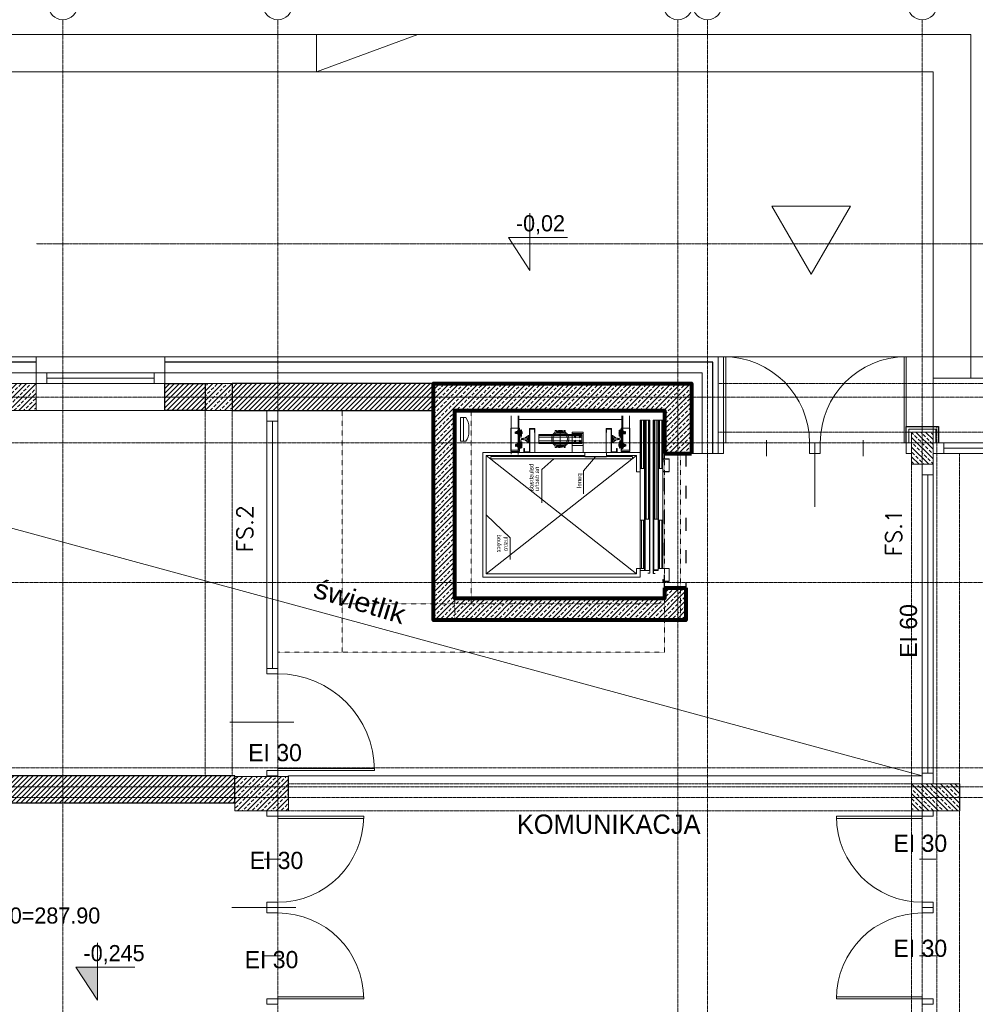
# Model space of a CAD drawing. Header units: millimetres. Extents: x 49908 to 79848, y -11883 to -3092.
# Tile 24 of 222: x 60450 to 61340, y -4819 to -3903. Entities that reach past the tile are written whole.
import ezdxf
from ezdxf.enums import TextEntityAlignment as Align

# ---------------------------------------------------------------- set-up
doc = ezdxf.new("R2010")
doc.units = ezdxf.units.MM
for name, pattern in [('0.5_0.5', [10, 5, -5]), ('ACAD_ISO03W100', [30, 12, -18]), ('AUSGEZOGEN', [0]), ('DASHDOT', [1, 0.5, -0.25, 0, -0.25]), ('DASHED', [19.05, 12.7, -6.35]), ('GEN3', [6.25, 5, -1.25]), ('STRICHPUNKT', [25.4, 12.7, -6.35, 0, -6.35]), ('VERDECKT', [0.375, 0.25, -0.125])]:
    doc.linetypes.add(name, pattern=pattern)
doc.layers.get('0').update_dxf_attribs({"color": 9, "lineweight": 9})
for name, color, linetype, lineweight in [('01 a KONSTRUKCJA żelbet', 9, 'Continuous', 80), ('01 b KONSTRUKCJA belki', 9, 'ACAD_ISO03W100', 30), ('20 KRESKOWANIE ścian', 9, 'Continuous', 5), ('30 WIDOK 1 005', 9, 'Continuous', 5), ('A - STOLARKA - ZESTAWIENIE', 9, 'Continuous', 9), ('A opis', 9, 'Continuous', 13), ('A stolarka', 9, 'Continuous', 9), ('A wyp ruchome', 9, 'Continuous', 9), ('A_CIENKA', 9, 'Continuous', 9), ('A_HATCH', 9, 'Continuous', 9), ('A_IZOLACJA', 9, 'ZIGZAG', 9), ('A_KONSTRUKCJA', 9, 'Continuous', 25), ('A_MUROWANE', 9, 'Continuous', 25), ('A_OSIE', 9, 'DASHDOT', 9), ('A_PRZERYW', 9, 'DASHED', 9), ('A_WIDOK', 9, 'Continuous', 9), ('\x9dciany', 9, 'Continuous', 9)]:
    doc.layers.add(name, color=color, linetype=linetype, lineweight=lineweight)
for name, color, linetype in [('3', 9, 'GEN3'), ('4', 9, 'Continuous'), ('Kontur', 9, 'Continuous'), ('Mittel', 9, 'STRICHPUNKT'), ('Verdeckt', 9, 'VERDECKT')]:
    doc.layers.add(name, color=color, linetype=linetype)
doc.layers.add('A_WYMIAR', color=9, linetype='Continuous', lineweight=5, transparency=0.2)
doc.styles.add('Arial CE', font='arial.ttf')
doc.styles.add('ROMANS', font='romanpl.shx', dxfattribs={"bigfont": 'romanbigpl.shx'})
doc.linetypes.add('ZIGZAG', pattern='A,0.00254,-5.08,[131,ltypeshp.shx,S=5.08,R=0,X=-5.08,Y=0],-10.16,[131,ltypeshp.shx,S=5.08,R=180,X=5.08,Y=0],-5.08', length=20.32254)
pattern_1 = [(45, (8000, 0), (-2.24506403, 2.24506403), [])]

# ---------------------------------------------------------------- blocks, each defined once
blk = doc.blocks.new('KLEMMP~4')
for p, q in [((-100.5, 0), (-99.1, 16.1)), ((-96.5, 0), (-100.5, 0)), ((-45.1, 17), (-98.1, 17)), ((-64.4, 1.5), (-95, 1.5)), ((-88.5, 20), (-88.5, 17)), ((-88.5, 20), (-64.5, 20)), ((-84.5, 0), (-84.5, 1.5)), ((-76.5, 18.9), (-76.5, 17)), ((-68.5, 0), (-68.5, 1.5)), ((-64.5, 20), (-64.5, 17)), ((-63.4, 2.4), (-63.1, 6.2)), ((-44.5, 8.9), (-62.2, 7.1)), ((-43.6, 10), (-44.1, 16.1))]:
    blk.add_line(p, q)
for centre, radius, start, end in [((-98.1, 16), 1, 90, 175), ((-95, 0), 1.5, 90, 180), ((-82.5, 2.4), 17.6, 70.04567, 109.95433), ((-70.5, 2.4), 17.6, 70.04567, 109.95433), ((-64.4, 2.5), 1, 270, 355), ((-62.1, 6.1), 1, 95.85041, 175), ((-45.1, 16), 1, 5, 90), ((-44.6, 9.9), 1, 275.85041, 5)]:
    blk.add_arc(centre, radius, start, end)
at = {"layer": '3'}
for p, q in [((-88.5, 10), (-89.5, 17)), ((-88.5, 17), (-88.5, 10)), ((-88.5, 11), (-64.5, 11)), ((-64.5, 10), (-88.5, 10)), ((-85.3, 1.5), (-86.5, 10)), ((-84.5, 1.5), (-84.5, 10)), ((-76.5, 17), (-76.5, 11)), ((-68.5, 1.5), (-68.5, 10)), ((-67.8, 1.5), (-66.5, 10)), ((-64.5, 10), (-63.5, 17)), ((-64.5, 17), (-64.5, 10))]:
    blk.add_line(p, q, dxfattribs=at)
at = {"layer": '4'}
for p, q in [((-83.5, 0), (-83.5, 10)), ((-69.5, 0), (-69.5, 10))]:
    blk.add_line(p, q, dxfattribs=at)
blk = doc.blocks.new('Guida_125x82x16')
for p, q in [((8, 8), (7, 7)), ((7, 7), (7, -7)), ((43.5, 8), (8, 8)), ((43.5, 8), (43.5, 8)), ((61, 5), (46.5, 5)), ((73, 39), (70, 14)), ((82, 45), (79, 45)), ((82, -45), (82, 45)), ((7, -7), (8, -8)), ((8, -8), (43.5, -8)), ((43.5, -8), (43.5, -8)), ((46.5, -5), (61, -5)), ((70, -14), (73, -39.4)), ((82, -45), (79, -45))]:
    blk.add_line(p, q)
for centre, radius, start, end in [((46.5, 8), 3, 180, 270), ((61, 14), 9, 270, 0), ((79, 39), 6, 90, 180), ((46.5, -8), 3, 90, 180), ((61, -14), 9, 0, 90), ((79, -39), 6, 184.03771, 270)]:
    blk.add_arc(centre, radius, start, end)
at = {"layer": 'Mittel'}
for p, q in [((60.4, 58.5), (115.6, 58.5)), ((66.3, 58.5), (102, 58.5)), ((66.3, 58.5), (102, 58.5)), ((60.4, -58.5), (115.6, -58.5)), ((66.3, -58.5), (102, -58.5))]:
    blk.add_line(p, q, dxfattribs=at)
at = {"layer": 'Verdeckt'}
for p, q in [((85, 43.5), (85, 73.5)), ((85, 73.5), (87, 73.5)), ((85, 43.5), (87, 43.5)), ((87, 43.5), (87, 73.5)), ((88, 72.5), (87, 73.5)), ((87, 43.5), (88, 44.5)), ((88, 44.5), (87, 43.5)), ((88, 44.5), (88, 72.5)), ((89.1, 72.4), (88, 70.5)), ((89.1, 44.6), (88, 46.5)), ((89.1, 72.4), (101.7, 72.4)), ((89.1, 65.4), (101.7, 65.4)), ((89.1, 51.6), (101.7, 51.6)), ((89.1, 44.6), (101.7, 44.6)), ((101.7, 72.4), (102.8, 70.5)), ((101.7, 44.6), (102.8, 46.5)), ((102.8, 46.5), (102.8, 70.5)), ((102.8, 66.5), (117, 66.5)), ((102.8, 64.5), (119, 64.5)), ((102.8, 52.5), (119, 52.5)), ((102.8, 50.5), (117, 50.5)), ((117, 50.5), (117, 66.5)), ((119, 64.5), (117, 66.5)), ((117, 50.5), (119, 52.5)), ((119, 52.5), (119, 64.5)), ((85, -43.5), (85, -73.5)), ((85, -43.5), (87, -43.5)), ((85, -73.5), (87, -73.5)), ((87, -43.5), (87, -73.5)), ((87, -43.5), (88, -44.5)), ((88, -44.5), (87, -43.5)), ((88, -72.5), (87, -73.5)), ((88, -44.5), (88, -72.5)), ((89.1, -44.6), (88, -46.5)), ((89.1, -72.4), (88, -70.5)), ((89.1, -44.6), (101.7, -44.6)), ((89.1, -51.6), (101.7, -51.6)), ((89.1, -65.4), (101.7, -65.4)), ((89.1, -72.4), (101.7, -72.4)), ((101.7, -72.4), (102.8, -70.5)), ((102.8, -46.5), (102.8, -70.5)), ((102.8, -50.5), (117, -50.5)), ((102.8, -52.5), (119, -52.5)), ((102.8, -64.5), (119, -64.5)), ((102.8, -66.5), (117, -66.5)), ((117, -50.5), (117, -66.5)), ((117, -50.5), (119, -52.5)), ((119, -64.5), (117, -66.5)), ((119, -52.5), (119, -64.5))]:
    blk.add_line(p, q, dxfattribs=at)
for centre, radius, start, end in [((94.1, 68.9), 6.13, 154.43847, 214.43847), ((110.9, 58.5), 22.9, 162.38303, 197.61697), ((94.1, 48.1), 6.13, 145.56153, 205.56153), ((96.7, 68.9), 6.13, 325.56153, 25.56153), ((79.9, 58.5), 22.9, 342.38303, 17.61697), ((96.7, 48.1), 6.13, 334.43847, 34.43847), ((94.1, -48.1), 6.13, 154.43847, 214.43847), ((110.9, -58.5), 22.9, 162.38303, 197.61697), ((94.1, -68.9), 6.13, 145.56153, 205.56153), ((96.7, -48.1), 6.13, 325.56153, 25.56153), ((79.9, -58.5), 22.9, 342.38303, 17.61697), ((96.7, -68.9), 6.13, 334.43847, 34.43847)]:
    blk.add_arc(centre, radius, start, end, dxfattribs=at)
at = {"layer": 'Kontur', "xscale": -1, "rotation": 90}
blk.add_blockref('KLEMMP~4', (81, -18), dxfattribs=at)
at = {"layer": 'Kontur', "rotation": 90}
blk.add_blockref('KLEMMP~4', (81, 18), dxfattribs=at)

msp = doc.modelspace()

# ---------------------------------------------------------------- hatches: boundary and pattern name
at = {"lineweight": 5, "ltscale": 0.25}
h = msp.add_hatch(dxfattribs=at)
h.set_pattern_fill('ANSI33', color=256, style=0)
h.set_pattern_definition([(45, (60440.4694, -4266.6265), (-4.4901, 4.4901), []), (45, (60444.9595, -4266.6265), (-4.4901, 4.4901), [3.175, -1.5875])])
h.paths.add_polyline_path([(60440.47, -4241.63), (60440.47, -4266.63), (60465.47, -4266.63), (60465.47, -4241.63)])
h = msp.add_hatch(dxfattribs=at)
h.set_pattern_fill('ANSI33', color=256, style=0)
h.set_pattern_definition([(45, (60622.9694, -4266.6265), (-4.4901, 4.4901), []), (45, (60627.4595, -4266.6265), (-4.4901, 4.4901), [3.175, -1.5875])])
h.paths.add_polyline_path([(60622.97, -4241.63), (60622.97, -4266.63), (60647.97, -4266.63), (60647.97, -4241.63)])
h = msp.add_hatch(dxfattribs=at)
h.set_pattern_fill('ANSI33', color=256, angle=270, style=0)
h.set_pattern_definition([(315, (61275.4694, -4286.6265), (4.4901, 4.4901), []), (315, (61275.4694, -4291.1166), (4.4901, 4.4901), [3.175, -1.5875])])
h.paths.add_polyline_path([(61300.47, -4286.63), (61280.47, -4286.63), (61280.47, -4316.63), (61300.47, -4316.63)])
h = msp.add_hatch(dxfattribs=at)
h.set_pattern_fill('ANSI33', color=256, angle=90, style=0)
h.set_pattern_definition([(45, (8000, -25), (-4.49012806, 4.49012806), []), (45, (8004.49, -25), (-4.49012806, 4.49012806), [3.175, -1.5875])])
h.paths.add_polyline_path([(60700.47, -4639.13), (60650.47, -4639.13), (60650.47, -4607.13), (60700.47, -4607.13)])
h = msp.add_hatch(dxfattribs=at)
h.set_pattern_fill('ANSI33', color=256, angle=90, style=0)
h.set_pattern_definition([(135, (61305.4694, -4639.1265), (-4.4901, -4.4901), []), (135, (61305.4694, -4634.6363), (-4.4901, -4.4901), [3.175, -1.5875])])
h.paths.add_polyline_path([(61280.47, -4639.13), (61325.47, -4639.13), (61325.47, -4614.13), (61280.47, -4614.13)])
at = {"layer": '20 KRESKOWANIE ścian'}
h = msp.add_hatch(dxfattribs=at)
h.set_pattern_fill('ANSI33', color=256, angle=180)
h.set_pattern_definition([(45, (-327146.7764, 223753.029), (-4.49012806, 4.49012806), []), (45, (-327142.286, 223753.029), (-4.49012806, 4.49012806), [3.175, -1.5875])])
h.paths.add_polyline_path([(60835.47, -4241.63), (61075.47, -4241.63), (61075.47, -4306.63), (61050.47, -4306.63), (61050.47, -4266.63), (60855.47, -4266.63), (60855.47, -4441.63), (61050.47, -4441.63), (61050.47, -4431.63), (61070.47, -4431.63), (61070.47, -4461.63), (60835.47, -4461.63)])
at = {"layer": 'A_CIENKA', "transparency": 33554687}
h = msp.add_hatch(color=256, dxfattribs=at)
h.dxf.hatch_style = 1
h.paths.add_polyline_path([(60522.66, -4784.61), (60502.66, -4784.61), (60522.66, -4815.39)])
at = {"layer": 'A_HATCH', "transparency": 33554687}
h = msp.add_hatch(dxfattribs=at)
h.set_pattern_fill('ANSI31', color=256, angle=360)
h.set_pattern_definition(pattern_1)
h.paths.add_polyline_path([(59730.47, -4266.63), (59865.47, -4266.63), (59865.47, -4241.63), (59705.47, -4241.63), (59705.47, -4486.63), (59730.47, -4486.63)])
h.paths.add_polyline_path([(60440.47, -4241.63), (59985.47, -4241.63), (59985.47, -4266.63), (60440.47, -4266.63)])
h.paths.add_polyline_path([(60835.47, -4266.63), (60835.47, -4241.63), (60647.97, -4241.63), (60647.97, -4266.63)])
h = msp.add_hatch(dxfattribs=at)
h.set_pattern_fill('ANSI31', color=256, angle=360)
h.set_pattern_definition(pattern_1)
h.paths.add_polyline_path([(60622.97, -4241.59), (60585.47, -4241.63), (60585.47, -4266.69), (60622.97, -4266.66)])
h = msp.add_hatch(dxfattribs=at)
h.set_pattern_fill('ANSI31', color=256, angle=360)
h.set_pattern_definition([(45, (8000, -2e-11), (-2.24506403, 2.24506403), [])])
h.paths.add_polyline_path([(60040.47, -4266.63), (60015.47, -4266.63), (60015.47, -4506.63), (60040.47, -4506.63)])
h.paths.add_polyline_path([(60015.47, -4631.63), (60015.47, -4606.63), (59775.47, -4606.63), (59775.47, -4631.63)])
h.paths.add_polyline_path([(60322.97, -4631.63), (60322.97, -4606.63), (60040.47, -4606.63), (60040.47, -4631.63)])
h.paths.add_polyline_path([(60347.97, -4606.63), (60347.97, -4631.63), (60650.47, -4631.63), (60650.47, -4606.63)])

# ---------------------------------------------------------------- linework, layer by layer
msp.add_line((62030.47, -4236.63), (61300.47, -4236.63))
for points in [[(60440.47, -4241.63), (60440.47, -4266.63), (60465.47, -4266.63), (60465.47, -4241.63)], [(60622.97, -4241.63), (60622.97, -4266.63), (60647.97, -4266.63), (60647.97, -4241.63)], [(61300.47, -4286.63), (61280.47, -4286.63), (61280.47, -4316.63), (61300.47, -4316.63)], [(60700.47, -4639.13), (60650.47, -4639.13), (60650.47, -4607.13), (60700.47, -4607.13)], [(61280.47, -4639.13), (61325.47, -4639.13), (61325.47, -4614.13), (61280.47, -4614.13)]]:
    msp.add_lwpolyline(points, close=True)
at = {"ltscale": 0.5}
msp.add_lwpolyline([(60585.47, -4266.63), (60465.47, -4266.63)], dxfattribs=at)
at = {"layer": '01 a KONSTRUKCJA żelbet'}
for p, q in [((61050.47, -4306.63), (61075.47, -4306.63)), ((61050.47, -4431.63), (61070.47, -4431.63))]:
    msp.add_line(p, q, dxfattribs=at)
for points in [[(61070.47, -4431.63), (61070.47, -4461.63), (60835.47, -4461.63), (60835.47, -4241.63), (61075.47, -4241.63), (61075.47, -4306.63)], [(61050.47, -4431.63), (61050.47, -4441.63), (60855.47, -4441.63), (60855.47, -4266.63), (61050.47, -4266.63), (61050.47, -4306.63)]]:
    msp.add_lwpolyline(points, dxfattribs=at)
at = {"layer": '01 b KONSTRUKCJA belki'}
msp.add_lwpolyline([(61070.47, -4306.63), (61070.47, -4431.63), (61050.47, -4431.63), (61050.47, -4306.63)], close=True, dxfattribs=at)
at = {"layer": '30 WIDOK 1 005'}
for p, q in [((60860.47, -4273.23), (60865.47, -4273.23)), ((60860.47, -4295.23), (60860.47, -4273.23)), ((60863.47, -4295.23), (60863.47, -4273.23)), ((60907.84, -4307.12), (60907.84, -4271.63)), ((60914.14, -4271.63), (60914.14, -4307.63)), ((61011.36, -4275.13), (60914.14, -4275.13)), ((60914.81, -4271.63), (60914.79, -4291.12)), ((61010.86, -4271.63), (61010.86, -4285.62)), ((61011.56, -4271.63), (61011.56, -4302.13)), ((61017.86, -4285.62), (61017.86, -4271.63)), ((61036.54, -4275.63), (61027.97, -4275.63)), ((61027.97, -4413.63), (61027.97, -4275.63)), ((61027.97, -4320.63), (61027.97, -4275.63)), ((61028.67, -4275.63), (61028.67, -4320.63)), ((61028.97, -4320.63), (61028.97, -4275.63)), ((61030.97, -4320.63), (61030.97, -4275.63)), ((61031.97, -4320.63), (61031.97, -4275.63)), ((61032.47, -4367.63), (61032.47, -4275.63)), ((61033.47, -4367.63), (61033.47, -4275.63)), ((61035.47, -4367.63), (61035.47, -4275.63)), ((61036.47, -4367.63), (61036.47, -4275.63)), ((61036.97, -4275.63), (61036.54, -4275.63)), ((61036.97, -4275.63), (61036.54, -4275.63)), ((61036.97, -4415.38), (61036.97, -4275.63)), ((61036.97, -4415.38), (61036.97, -4275.63)), ((61039.97, -4415.38), (61039.97, -4275.63)), ((61039.97, -4275.63), (61040.4, -4275.63)), ((61039.97, -4415.38), (61039.97, -4275.63)), ((61039.97, -4275.63), (61040.4, -4275.63)), ((61040.4, -4275.63), (61048.97, -4275.63)), ((61040.47, -4367.63), (61040.47, -4275.63)), ((61041.47, -4367.63), (61041.47, -4275.63)), ((61043.47, -4367.63), (61043.47, -4275.63)), ((61044.47, -4367.63), (61044.47, -4275.63)), ((61044.97, -4320.63), (61044.97, -4275.63)), ((61045.97, -4320.63), (61045.97, -4275.63)), ((61047.97, -4320.63), (61047.97, -4275.63)), ((61048.97, -4320.63), (61048.97, -4275.63)), ((60868.47, -4286.23), (60868.47, -4282.23)), ((60907.4, -4304.62), (60907.4, -4283.12)), ((60907.4, -4283.12), (60915.49, -4283.12)), ((60914.79, -4283.12), (60914.79, -4303.63)), ((60915.49, -4283.12), (60915.49, -4304.62)), ((60924.67, -4283.38), (60929.83, -4283.38)), ((60924.67, -4305.13), (60924.67, -4283.38)), ((60925.17, -4305.63), (60925.17, -4283.88)), ((60925.17, -4283.88), (60929.33, -4283.88)), ((60929.33, -4283.88), (60929.33, -4287.13)), ((60929.33, -4287.13), (60929.8, -4287.13)), ((60929.8, -4287.13), (60929.8, -4305.63)), ((60929.83, -4283.38), (60929.83, -4287.13)), ((60948.77, -4288.33), (60948.77, -4285.13)), ((60948.77, -4285.13), (60949.97, -4285.13)), ((60949.97, -4285.13), (60949.97, -4287.13)), ((60949.97, -4287.13), (60953.47, -4287.13)), ((60950.97, -4287.13), (60950.97, -4286.13)), ((60950.97, -4286.13), (60955.97, -4286.13)), ((60950.97, -4287.13), (60950.97, -4286.13)), ((60950.97, -4286.13), (60955.97, -4286.13)), ((60953.47, -4293.13), (60953.47, -4287.13)), ((60953.47, -4293.13), (60953.47, -4287.13)), ((60953.47, -4287.13), (60956.97, -4287.13)), ((60955.97, -4286.13), (60955.97, -4287.13)), ((60955.97, -4286.13), (60955.97, -4287.13)), ((60956.97, -4287.13), (60956.97, -4285.13)), ((60956.97, -4285.13), (60958.17, -4285.13)), ((60958.17, -4285.13), (60958.17, -4288.33)), ((60964.57, -4305.63), (60964.57, -4286.93)), ((60974.77, -4286.93), (60964.57, -4286.93)), ((60974.77, -4305.63), (60974.77, -4286.93)), ((60996.11, -4283.38), (60996.11, -4287.13)), ((61001.27, -4283.38), (60996.11, -4283.38)), ((60996.11, -4287.13), (60996.14, -4305.63)), ((60996.61, -4287.13), (60996.14, -4287.13)), ((60996.61, -4283.88), (60996.61, -4287.13)), ((61000.77, -4283.88), (60996.61, -4283.88)), ((61000.77, -4305.63), (61000.77, -4283.88)), ((61001.27, -4305.13), (61001.27, -4283.38)), ((61010.2, -4283.12), (61010.2, -4304.62)), ((61018.29, -4283.12), (61010.2, -4283.12)), ((61010.86, -4303.63), (61010.86, -4283.13)), ((61017.86, -4283.12), (61017.86, -4303.63)), ((61018.29, -4304.62), (61018.29, -4283.12)), ((60860.47, -4295.23), (60865.47, -4295.23)), ((60923.77, -4289.75), (60920.96, -4291.72)), ((60920.96, -4291.72), (60920.96, -4292.11)), ((60920.96, -4292.11), (60923.77, -4292.11)), ((60923.77, -4292.11), (60920.96, -4292.11)), ((60920.96, -4294.14), (60923.77, -4294.14)), ((60920.96, -4294.14), (60923.77, -4294.14)), ((60920.96, -4294.53), (60920.96, -4294.14)), ((60923.77, -4296.5), (60920.96, -4294.53)), ((60923.77, -4296.5), (60920.96, -4294.53)), ((60925.14, -4290.77), (60923.33, -4290.77)), ((60925.14, -4295.49), (60923.33, -4295.49)), ((60923.49, -4290.15), (60923.49, -4291.38)), ((60923.77, -4290.15), (60923.49, -4290.15)), ((60923.49, -4291.38), (60923.77, -4291.38)), ((60923.49, -4294.87), (60923.49, -4296.11)), ((60923.77, -4294.87), (60923.49, -4294.87)), ((60923.49, -4296.11), (60923.77, -4296.11)), ((60923.77, -4293.13), (60923.67, -4293.13)), ((60923.67, -4293.13), (60923.69, -4293.13)), ((60923.77, -4296.5), (60923.77, -4289.75)), ((60923.77, -4289.75), (60924.67, -4289.75)), ((60923.77, -4292.11), (60923.77, -4289.75)), ((60923.77, -4291.38), (60923.77, -4290.15)), ((60923.77, -4294.14), (60923.77, -4292.11)), ((60923.77, -4294.14), (60923.77, -4296.5)), ((60923.77, -4296.11), (60923.77, -4294.87)), ((60924.67, -4296.5), (60923.77, -4296.5)), ((60924.67, -4296.5), (60924.67, -4289.75)), ((60973.47, -4289.03), (60933.47, -4289.03)), ((60933.47, -4297.23), (60933.47, -4289.03)), ((60973.47, -4289.28), (60933.47, -4289.28)), ((60933.47, -4289.28), (60956.48, -4289.28)), ((60973.47, -4289.73), (60933.47, -4289.73)), ((60933.47, -4289.73), (60962.13, -4289.73)), ((60973.47, -4291.43), (60933.47, -4291.43)), ((60973.47, -4294.83), (60933.47, -4294.83)), ((60973.47, -4296.53), (60933.47, -4296.53)), ((60933.47, -4296.53), (60962.13, -4296.53)), ((60958.17, -4288.33), (60948.77, -4288.33)), ((60950.97, -4289.03), (60950.97, -4288.33)), ((60950.97, -4289.03), (60950.97, -4288.33)), ((60953.47, -4293.13), (60953.47, -4299.13)), ((60955.97, -4288.33), (60955.97, -4289.03)), ((60955.97, -4288.33), (60955.97, -4289.03)), ((60974.77, -4287.93), (60964.57, -4287.93)), ((60969.07, -4287.93), (60973.47, -4287.93)), ((60973.47, -4297.23), (60973.47, -4289.03)), ((61000.8, -4290.77), (61002.61, -4290.77)), ((61000.8, -4295.49), (61002.61, -4295.49)), ((61001.27, -4289.75), (61001.27, -4296.5)), ((61001.27, -4289.75), (61002.17, -4289.75)), ((61002.17, -4296.5), (61001.27, -4296.5)), ((61002.17, -4289.75), (61002.17, -4296.5)), ((61002.17, -4289.75), (61004.98, -4291.72)), ((61002.17, -4289.75), (61004.98, -4291.72)), ((61002.17, -4292.11), (61002.17, -4289.75)), ((61002.17, -4290.15), (61002.17, -4291.38)), ((61002.45, -4290.15), (61002.17, -4290.15)), ((61002.17, -4291.38), (61002.45, -4291.38)), ((61004.98, -4292.11), (61002.17, -4292.11)), ((61002.17, -4292.11), (61002.17, -4294.14)), ((61004.98, -4292.11), (61002.17, -4292.11)), ((61004.98, -4294.14), (61002.17, -4294.14)), ((61002.17, -4294.14), (61004.98, -4294.14)), ((61002.17, -4294.14), (61002.17, -4296.5)), ((61002.17, -4296.5), (61004.98, -4294.53)), ((61002.17, -4294.87), (61002.17, -4296.11)), ((61002.45, -4294.87), (61002.17, -4294.87)), ((61002.17, -4296.11), (61002.45, -4296.11)), ((61002.27, -4293.13), (61002.27, -4292.87)), ((61002.45, -4291.38), (61002.45, -4290.15)), ((61002.45, -4296.11), (61002.45, -4294.87)), ((61004.98, -4291.72), (61004.98, -4292.11)), ((61004.98, -4294.53), (61004.98, -4294.14)), ((60881.47, -4305.63), (60881.47, -4421.63)), ((60881.47, -4305.63), (61027.97, -4305.63)), ((61027.97, -4305.63), (60885.97, -4305.63)), ((61010.08, -4305.63), (60905.23, -4305.63)), ((60915.49, -4304.62), (60907.4, -4304.62)), ((60914.79, -4303.63), (60907.84, -4303.63)), ((60919.62, -4301.88), (60919.62, -4305.63)), ((60920.12, -4301.88), (60919.62, -4301.88)), ((60919.62, -4305.63), (60925.17, -4305.63)), ((60920.12, -4301.88), (60920.12, -4305.13)), ((60924.67, -4305.13), (60920.12, -4305.13)), ((60923.97, -4305.63), (60923.97, -4305.63)), ((60973.47, -4296.98), (60933.47, -4296.98)), ((60933.47, -4296.98), (60956.48, -4296.98)), ((60973.47, -4297.23), (60933.47, -4297.23)), ((60958.17, -4297.93), (60948.77, -4297.93)), ((60948.77, -4297.93), (60948.77, -4301.13)), ((60948.77, -4301.13), (60949.97, -4301.13)), ((60949.97, -4301.13), (60949.97, -4299.13)), ((60949.97, -4299.13), (60953.47, -4299.13)), ((60950.97, -4297.23), (60950.97, -4297.93)), ((60950.97, -4299.13), (60950.97, -4300.13)), ((60950.97, -4300.13), (60955.97, -4300.13)), ((60953.47, -4299.13), (60956.97, -4299.13)), ((60955.97, -4297.93), (60955.97, -4297.23)), ((60955.97, -4300.13), (60955.97, -4299.13)), ((60956.97, -4299.13), (60956.97, -4301.13)), ((60956.97, -4301.13), (60958.17, -4301.13)), ((60958.17, -4301.13), (60958.17, -4297.93)), ((60974.77, -4299.13), (60964.57, -4299.13)), ((60976.39, -4305.63), (60976.39, -4309.63)), ((60996.39, -4309.63), (60996.39, -4305.63)), ((61005.12, -4305.63), (61000.12, -4305.63)), ((61004.62, -4305.63), (61000.12, -4305.63)), ((61006.32, -4305.63), (61000.77, -4305.63)), ((61001.27, -4305.13), (61005.82, -4305.13)), ((61005.82, -4301.88), (61005.82, -4305.13)), ((61005.82, -4301.88), (61006.32, -4301.88)), ((61006.32, -4301.88), (61006.32, -4305.63)), ((61010.2, -4304.62), (61018.29, -4304.62)), ((61010.86, -4303.63), (61017.86, -4303.63)), ((60884.47, -4418.63), (60884.47, -4308.63)), ((60884.47, -4418.63), (61024.47, -4308.63)), ((61024.47, -4418.63), (60884.47, -4308.63)), ((60888.78, -4309.51), (61020.36, -4309.51)), ((60888.78, -4311.51), (60888.78, -4309.51)), ((60888.78, -4309.51), (60888.78, -4309.51)), ((60888.78, -4309.51), (60888.78, -4309.51)), ((61020.36, -4311.51), (60888.78, -4311.51)), ((60976.39, -4308.63), (60935.45, -4308.63)), ((60947.55, -4311.51), (60936.35, -4321.43)), ((60986.39, -4309.63), (60975.19, -4322.84)), ((60976.39, -4309.63), (60996.39, -4309.63)), ((61024.47, -4308.63), (60996.39, -4308.63)), ((61020.56, -4309.51), (61020.56, -4311.51)), ((61020.56, -4311.51), (61020.56, -4311.51)), ((61048.97, -4314.63), (61048.97, -4311.63)), ((61048.97, -4311.63), (61054.97, -4311.63)), ((61049.12, -4314.63), (61048.97, -4314.63)), ((61054.82, -4311.78), (61049.12, -4311.78)), ((61049.12, -4311.78), (61049.12, -4314.63)), ((61054.82, -4323.48), (61054.82, -4311.78)), ((61054.97, -4311.63), (61054.97, -4323.63)), ((61054.97, -4323.63), (61054.97, -4314.13)), ((60936.35, -4352.56), (60936.35, -4321.43)), ((60975.19, -4322.84), (60975.19, -4344.1)), ((61024.47, -4323.63), (61027.97, -4323.63)), ((61024.47, -4323.63), (61027.97, -4323.63)), ((61027.97, -4368.63), (61027.97, -4320.63)), ((61027.97, -4320.63), (61031.97, -4320.63)), ((61031.97, -4368.63), (61031.97, -4320.63)), ((61048.97, -4320.63), (61044.97, -4320.63)), ((61044.97, -4368.63), (61044.97, -4320.63)), ((61048.97, -4368.63), (61048.97, -4320.63)), ((61048.97, -4323.63), (61048.97, -4321.63)), ((61048.97, -4321.63), (61049.12, -4321.63)), ((61048.97, -4323.63), (61054.97, -4323.63)), ((61048.97, -4323.63), (61054.97, -4323.63)), ((61048.97, -4323.63), (61054.97, -4323.63)), ((61048.97, -4323.63), (61054.97, -4323.63)), ((61054.97, -4323.63), (61048.97, -4323.63)), ((61049.12, -4321.63), (61049.12, -4323.48)), ((61049.12, -4323.48), (61054.82, -4323.48)), ((60884.47, -4363.63), (60906.67, -4385.13)), ((61027.97, -4368.63), (61031.97, -4368.63)), ((61027.97, -4368.63), (61027.97, -4413.63)), ((61027.97, -4413.63), (61027.97, -4368.63)), ((61028.97, -4413.63), (61028.97, -4368.63)), ((61028.97, -4368.63), (61031.97, -4368.63)), ((61028.97, -4368.63), (61031.97, -4368.63)), ((61030.97, -4413.63), (61030.97, -4368.63)), ((61031.97, -4368.63), (61031.97, -4413.88)), ((61032.47, -4367.63), (61036.47, -4367.63)), ((61032.47, -4367.63), (61036.47, -4367.63)), ((61036.47, -4367.63), (61032.47, -4367.63)), ((61036.47, -4367.63), (61032.47, -4367.63)), ((61032.47, -4367.63), (61032.47, -4415.38)), ((61036.47, -4415.38), (61036.47, -4367.63)), ((61036.97, -4415.38), (61036.97, -4367.63)), ((61039.97, -4415.38), (61039.97, -4367.63)), ((61044.47, -4367.63), (61040.47, -4367.63)), ((61040.47, -4414.88), (61040.47, -4367.63)), ((61044.47, -4367.63), (61040.47, -4367.63)), ((61040.47, -4367.63), (61044.47, -4367.63)), ((61040.47, -4367.63), (61044.47, -4367.63)), ((61044.47, -4367.63), (61044.47, -4415.38)), ((61047.97, -4368.63), (61044.97, -4368.63)), ((61047.97, -4368.63), (61044.97, -4368.63)), ((61048.97, -4368.63), (61044.97, -4368.63)), ((61044.97, -4368.63), (61044.97, -4413.63)), ((61045.97, -4413.63), (61045.97, -4368.63)), ((61047.97, -4413.63), (61047.97, -4368.63)), ((61048.97, -4368.63), (61048.97, -4413.63)), ((60906.67, -4405.24), (60906.67, -4385.13)), ((61027.97, -4413.63), (61024.47, -4413.63)), ((61024.47, -4418.63), (61024.47, -4413.63)), ((61027.97, -4413.63), (61024.47, -4413.63)), ((61024.47, -4418.63), (61024.47, -4413.63)), ((61027.97, -4413.63), (61027.97, -4421.63)), ((61027.97, -4413.63), (61027.97, -4421.63)), ((61032.03, -4413.63), (61027.97, -4413.63)), ((61027.97, -4415.38), (61033.47, -4415.38)), ((61031.97, -4415.38), (61031.97, -4413.88)), ((61031.97, -4415.38), (61031.97, -4413.88)), ((61036.97, -4415.38), (61031.97, -4415.38)), ((61036.97, -4415.38), (61031.97, -4415.38)), ((61036.82, -4415.53), (61036.82, -4417.93)), ((61036.97, -4418.08), (61036.97, -4415.38)), ((61039.97, -4415.38), (61044.47, -4415.38)), ((61039.97, -4415.38), (61044.47, -4415.38)), ((61044.47, -4415.38), (61039.97, -4415.38)), ((61039.97, -4415.38), (61039.97, -4418.38)), ((61044.62, -4415.53), (61040.12, -4415.53)), ((61040.12, -4415.53), (61040.12, -4418.23)), ((61040.47, -4414.88), (61040.47, -4414.88)), ((61040.47, -4414.88), (61044.47, -4414.88)), ((61044.47, -4415.38), (61040.47, -4415.38)), ((61044.47, -4413.63), (61054.97, -4413.63)), ((61044.47, -4415.38), (61044.47, -4413.63)), ((61054.82, -4413.78), (61044.62, -4413.78)), ((61044.62, -4413.78), (61044.62, -4415.53)), ((61044.62, -4413.78), (61044.62, -4415.53)), ((61054.82, -4425.48), (61054.82, -4413.78)), ((61054.97, -4413.63), (61054.97, -4425.63)), ((60881.47, -4421.63), (61027.97, -4421.63)), ((60884.47, -4418.63), (60946.97, -4418.63)), ((60946.97, -4418.63), (60996.39, -4418.63)), ((60996.39, -4418.63), (61024.47, -4418.63)), ((61036.82, -4417.93), (61034.97, -4417.93)), ((61034.97, -4417.93), (61034.97, -4418.08)), ((61034.97, -4418.08), (61036.97, -4418.08)), ((61039.97, -4418.38), (61041.67, -4418.38)), ((61041.67, -4418.23), (61040.12, -4418.23)), ((61041.67, -4418.38), (61041.67, -4418.23)), ((61048.97, -4425.63), (61048.97, -4423.93)), ((61048.97, -4423.93), (61049.12, -4423.93)), ((61049.12, -4423.93), (61049.12, -4425.48)), ((61054.97, -4425.63), (61048.97, -4425.63)), ((61054.82, -4425.48), (61049.12, -4425.48))]:
    msp.add_line(p, q, dxfattribs=at)
at = {"layer": '30 WIDOK 1 005', "ltscale": 10}
for p, q in [((60976.39, -4308.63), (60884.47, -4308.63)), ((61024.47, -4308.63), (60996.39, -4308.63)), ((61024.47, -4308.63), (61024.47, -4323.63)), ((61024.47, -4308.63), (61024.47, -4323.63)), ((61024.47, -4308.63), (61024.47, -4323.63)), ((61024.47, -4308.63), (61024.47, -4323.63))]:
    msp.add_line(p, q, dxfattribs=at)
at = {"layer": '30 WIDOK 1 005'}
for centre in [(60967.27, -4291.25), (60967.27, -4295), (60971.77, -4291.25), (60971.77, -4295)]:
    msp.add_circle(centre, 0.8, dxfattribs=at)
for centre, radius, start, end in [((60855.24, -4281.64), 13.24, 357.44571, 39.42419), ((60855.24, -4286.82), 13.24, 320.57581, 2.55429), ((60953.47, -4293.13), 8, 125.9798, 234.0202), ((60953.47, -4293.13), 8, 64.05552, 115.94448), ((60953.47, -4293.13), 6.65, 112.08241, 115.54384), ((60953.47, -4293.13), 6.65, 64.45616, 67.91759), ((60953.47, -4293.13), 8, 305.9798, 54.0202), ((60953.47, -4293.13), 6.65, 133.79633, 226.20367), ((60953.47, -4293.13), 6.65, 313.79633, 46.20367), ((60953.26, -4293.82), 7.31, 243.29174, 300.49969), ((60953.47, -4293.13), 6.65, 244.45616, 247.91759), ((60953.47, -4293.13), 6.65, 292.08241, 295.54384)]:
    msp.add_arc(centre, radius, start, end, dxfattribs=at)
at = {"layer": 'A opis', "ltscale": 0.5}
for p, q in [((61190.47, -4296.63), (61190.47, -4356.12)), ((60645.98, -4556.63), (60705.48, -4556.63)), ((60707.38, -4729.13), (60647.88, -4729.13))]:
    msp.add_line(p, q, dxfattribs=at)
at = {"layer": 'A stolarka'}
for p, q in [((60465.47, -4231.63), (60585.47, -4231.63)), ((60465.47, -4241.63), (60585.47, -4241.63)), ((60475.47, -4236.63), (60575.47, -4236.63)), ((60680.47, -4506.63), (60680.47, -4266.63)), ((60690.47, -4506.63), (60690.47, -4266.63)), ((60685.47, -4506.63), (60685.47, -4276.63)), ((61300.47, -4614.13), (61300.47, -4316.63)), ((61290.47, -4604.13), (61290.47, -4326.63)), ((61295.47, -4604.13), (61295.47, -4326.63))]:
    msp.add_line(p, q, dxfattribs=at)
at = {"layer": 'A stolarka', "linetype": 'AUSGEZOGEN', "lineweight": 0}
for p, q in [((61145.47, -4294.13), (61145.47, -4309.13)), ((61235.47, -4294.13), (61235.47, -4309.13)), ((60692.97, -4556.63), (60677.97, -4556.63)), ((60692.97, -4684.13), (60677.97, -4684.13)), ((61287.97, -4684.13), (61302.97, -4684.13)), ((60692.97, -4774.13), (60677.97, -4774.13)), ((61287.97, -4774.13), (61302.97, -4774.13))]:
    msp.add_line(p, q, dxfattribs=at)
for points in [[(61105.47, -4296.63), (61107.47, -4296.63), (61107.47, -4216.63), (61105.47, -4216.63)], [(61275.47, -4296.63), (61273.47, -4296.63), (61273.47, -4216.63), (61275.47, -4216.63)], [(61100.47, -4306.63), (61105.47, -4306.63), (61105.47, -4296.63), (61100.47, -4296.63)], [(61185.47, -4306.63), (61190.47, -4306.63), (61190.47, -4296.63), (61185.47, -4296.63)], [(61195.47, -4306.63), (61190.47, -4306.63), (61190.47, -4296.63), (61195.47, -4296.63)], [(61280.47, -4306.63), (61275.47, -4306.63), (61275.47, -4296.63), (61280.47, -4296.63)], [(60680.47, -4511.63), (60680.47, -4506.63), (60690.47, -4506.63), (60690.47, -4511.63)], [(60680.47, -4606.63), (60680.47, -4601.63), (60690.47, -4601.63), (60690.47, -4606.63)], [(60690.47, -4601.63), (60690.47, -4599.63), (60780.47, -4599.63), (60780.47, -4601.63)], [(60680.47, -4639.13), (60680.47, -4644.13), (60690.47, -4644.13), (60690.47, -4639.13)], [(60690.47, -4644.13), (60690.47, -4646.13), (60770.47, -4646.13), (60770.47, -4644.13)], [(61290.47, -4644.13), (61290.47, -4646.13), (61210.47, -4646.13), (61210.47, -4644.13)], [(61300.47, -4639.13), (61300.47, -4644.13), (61290.47, -4644.13), (61290.47, -4639.13)], [(60680.47, -4724.13), (60680.47, -4729.13), (60690.47, -4729.13), (60690.47, -4724.13)], [(61300.47, -4724.13), (61300.47, -4729.13), (61290.47, -4729.13), (61290.47, -4724.13)], [(60680.47, -4734.13), (60680.47, -4729.13), (60690.47, -4729.13), (60690.47, -4734.13)], [(61300.47, -4734.13), (61300.47, -4729.13), (61290.47, -4729.13), (61290.47, -4734.13)], [(60680.47, -4819.13), (60680.47, -4814.13), (60690.47, -4814.13), (60690.47, -4819.13)], [(60690.47, -4814.13), (60690.47, -4812.13), (60770.47, -4812.13), (60770.47, -4814.13)], [(61290.47, -4814.13), (61290.47, -4812.13), (61210.47, -4812.13), (61210.47, -4814.13)], [(61300.47, -4819.13), (61300.47, -4814.13), (61290.47, -4814.13), (61290.47, -4819.13)]]:
    msp.add_lwpolyline(points, close=True, dxfattribs=at)
at = {"layer": 'A stolarka'}
for points in [[(60475.47, -4241.63), (60475.47, -4231.63), (60465.47, -4231.63), (60465.47, -4241.63), (60475.47, -4241.63)], [(60585.47, -4241.63), (60585.47, -4231.63), (60575.47, -4231.63), (60575.47, -4241.63), (60585.47, -4241.63)], [(60690.47, -4276.63), (60690.47, -4266.63), (60680.47, -4266.63), (60680.47, -4276.63), (60690.47, -4276.63)], [(61480.47, -4296.63), (61300.47, -4296.63)], [(61310.47, -4306.63), (61310.47, -4296.63), (61300.47, -4296.63), (61300.47, -4306.63), (61310.47, -4306.63)], [(61470.47, -4301.63), (61310.47, -4301.63)], [(61470.47, -4306.63), (61310.47, -4306.63)], [(61300.47, -4326.63), (61300.47, -4316.63), (61290.47, -4316.63), (61290.47, -4326.63), (61300.47, -4326.63)], [(61300.47, -4614.13), (61300.47, -4604.13), (61290.47, -4604.13), (61290.47, -4614.13), (61300.47, -4614.13)]]:
    msp.add_lwpolyline(points, dxfattribs=at)
at = {"layer": 'A stolarka', "linetype": 'AUSGEZOGEN', "lineweight": 0}
for centre, radius, start, end in [((61105.47, -4296.63), 80, 0, 90), ((61275.47, -4296.63), 80, 90, 180), ((60690.47, -4601.63), 90, 0, 90), ((60690.47, -4644.13), 80, 270, 0), ((61290.47, -4644.13), 80, 180, 270), ((60690.47, -4814.13), 80, 0, 90), ((61290.47, -4814.13), 80, 90, 180)]:
    msp.add_arc(centre, radius, start, end, dxfattribs=at)
at = {"layer": 'A wyp ruchome', "linetype": '0.5_0.5', "ltscale": 0.03}
for p, q in [((60750.47, -4491.63), (60750.47, -4266.63)), ((61050.47, -4491.63), (61050.47, -4306.63)), ((61050.47, -4446.63), (60750.47, -4446.63)), ((61050.47, -4491.63), (60690.47, -4491.63))]:
    msp.add_line(p, q, dxfattribs=at)
at = {"layer": 'A_CIENKA'}
for p, q in [((60925.13, -4082.89), (60925.13, -4136.32)), ((60925.13, -4105.54), (60905.13, -4105.54)), ((60905.13, -4105.54), (60925.13, -4136.32)), ((60925.13, -4105.54), (60960.04, -4105.54))]:
    msp.add_line(p, q, dxfattribs=at)
msp.add_lwpolyline([(61187.1, -4139.79), (61150.51, -4076.4), (61223.7, -4076.4)], close=True, dxfattribs=at)
msp.add_lwpolyline([(60522.66, -4761.96), (60522.66, -4815.39), (60502.66, -4784.61), (60522.66, -4784.61), (60557.58, -4784.61)], dxfattribs=at)
at = {"layer": 'A_IZOLACJA', "ltscale": 0.015}
for points in [[(60465.47, -4231.63), (59985.47, -4231.63)], [(61085.47, -4306.63), (61085.47, -4231.63), (60585.47, -4231.63)]]:
    msp.add_lwpolyline(points, dxfattribs=at)
at = {"layer": 'A_IZOLACJA', "ltscale": 0.005}
msp.add_lwpolyline([(61277.97, -4296.63), (61277.97, -4284.13), (61302.97, -4284.13), (61302.97, -4296.63)], dxfattribs=at)
at = {"layer": 'A_KONSTRUKCJA'}
msp.add_line((60700.47, -4626.63), (60700.47, -4606.63), dxfattribs=at)
for points in [[(60465.47, -4221.63), (59985.47, -4221.63)], [(61095.47, -4306.63), (61095.47, -4221.63), (60585.47, -4221.63)], [(61275.47, -4296.63), (61275.47, -4281.63), (61305.47, -4281.63), (61305.47, -4296.63)]]:
    msp.add_lwpolyline(points, dxfattribs=at)
at = {"layer": 'A_MUROWANE'}
for points in [[(60622.97, -4266.69), (60585.47, -4266.69), (60585.47, -4241.63), (60622.97, -4241.63)], [(60647.97, -4266.63), (60835.47, -4266.63), (60835.47, -4241.63), (60647.97, -4241.63)]]:
    msp.add_lwpolyline(points, close=True, dxfattribs=at)
at = {"layer": 'A_MUROWANE', "ltscale": 0.5}
msp.add_lwpolyline([(60650.47, -4606.63), (60347.97, -4606.63), (60347.97, -4631.63), (60650.47, -4631.63)], close=True, dxfattribs=at)
at = {"layer": 'A_OSIE', "ltscale": 0.3, "transparency": 33554559}
for p, q in [((60490.47, -7140.05), (60490.47, -3902.99)), ((60690.47, -7140.05), (60690.47, -3902.99)), ((61062.97, -3902.99), (61062.97, -7140.05)), ((61090.47, -7140.05), (61090.47, -3902.99)), ((61290.47, -3902.99), (61290.47, -7140.05)), ((59440.85, -4254.13), (62342.57, -4254.13)), ((62341.81, -4296.63), (59440.85, -4296.63)), ((62341.81, -4426.63), (59440.85, -4426.63)), ((59440.85, -4599.13), (62341.81, -4599.13)), ((62343.66, -4616.63), (59440.85, -4616.63)), ((62341.81, -4626.63), (59440.85, -4626.63))]:
    msp.add_line(p, q, dxfattribs=at)
at = {"layer": 'A_PRZERYW', "ltscale": 0.01}
for points in [[(62025.47, -5826.63), (62025.47, -4241.63), (61100.47, -4241.63)], [(60622.97, -4266.63), (60622.97, -4606.63)], [(60647.97, -4266.63), (60647.97, -4606.63)], [(61100.47, -4286.63), (61980.47, -4286.63), (61980.47, -5826.63)], [(61304.08, -6611.63), (61304.08, -4282.11)], [(61300.47, -4306.63), (61300.47, -4614.13)], [(61325.47, -6611.63), (61324.96, -4306.63)], [(61280.47, -4316.63), (61280.47, -4614.13)], [(60700.47, -4614.13), (61280.47, -4614.13)], [(60700.47, -4639.13), (61280.47, -4639.13)], [(61280.47, -4926.63), (61280.47, -4639.13)]]:
    msp.add_lwpolyline(points, dxfattribs=at)
at = {"layer": 'A_WIDOK', "linetype": '0.5_0.5', "ltscale": 0.02}
msp.add_line((62065.47, -4111.63), (60465.47, -4111.63), dxfattribs=at)
at = {"layer": 'A_WYMIAR', "ltscale": 0.5}
for p, q in [((60726.59, -3916.63), (60726.59, -3951.63)), ((60726.59, -3951.63), (60820.83, -3916.63))]:
    msp.add_line(p, q, dxfattribs=at)
at = {"layer": 'A_WYMIAR'}
for centre in [(60490.47, -3889.36), (60690.47, -3889.36), (61062.97, -3889.36), (61090.47, -3889.36), (61290.47, -3889.36)]:
    msp.add_circle(centre, 13.63, dxfattribs=at)
at = {"layer": '\x9dciany'}
for p, q in [((61335.47, -3916.63), (59680.47, -3916.63)), ((61335.47, -4236.63), (61335.47, -3916.63)), ((61300.47, -3951.63), (60180.47, -3951.63)), ((61300.47, -4286.63), (61300.47, -3951.63)), ((61100.47, -4216.63), (59680.47, -4216.63)), ((60465.47, -4216.63), (60465.47, -4266.63)), ((60585.47, -4216.63), (60585.47, -4266.63)), ((61100.47, -4296.63), (61100.47, -4216.63)), ((61100.47, -4306.63), (61100.47, -4216.63)), ((62050.47, -4216.63), (61100.47, -4216.63)), ((61290.47, -4606.63), (60040.47, -4266.63)), ((61050.47, -4306.63), (61050.47, -4266.63)), ((61280.47, -4306.63), (61280.47, -4286.63)), ((61280.47, -4286.63), (61300.47, -4286.63)), ((61300.47, -4306.63), (61300.47, -4286.63)), ((61050.47, -4306.63), (61100.47, -4306.63)), ((60680.47, -4506.63), (60690.47, -4506.63)), ((60700.47, -4606.63), (61290.47, -4606.63))]:
    msp.add_line(p, q, dxfattribs=at)
at = {"layer": '\x9dciany', "linetype": '0.5_0.5', "ltscale": 0.03}
for p, q in [((60855.47, -4461.63), (60855.47, -4266.63)), ((60870.47, -4446.63), (60870.47, -4266.63)), ((61050.47, -4446.63), (61050.47, -4306.63)), ((61065.47, -4461.63), (61065.47, -4306.63)), ((61050.47, -4446.63), (60870.47, -4446.63)), ((61065.47, -4461.63), (60855.47, -4461.63))]:
    msp.add_line(p, q, dxfattribs=at)

# ---------------------------------------------------------------- block references
at = {"layer": '30 WIDOK 1 005', "yscale": 0.1, "zscale": 0.1, "rotation": 180}
for p, xscale in [((60923.67, -4293.13), 0.1), ((61002.27, -4293.13), -0.1)]:
    msp.add_blockref('Guida_125x82x16', p, dxfattribs=dict(at, xscale=xscale))

# ---------------------------------------------------------------- texts
at = {"layer": '30 WIDOK 1 005', "text_generation_flag": 4}
for s, p in [('balustrada', (60928.52, -4316.09)), ('na dachu', (60933.72, -4318.88)), ('panel', (60973, -4325.13)), ('poręcz', (60897.58, -4382.01)), ('lustro', (60904.55, -4383.95))]:
    msp.add_text(s, height=4, rotation=270, dxfattribs=at).set_placement(p)
at = {"layer": 'A - STOLARKA - ZESTAWIENIE', "char_height": 15, "width": 1942.4425, "attachment_point": 1, "rotation": 90, "style": 'ROMANS'}
for s, insert in [('{\\Fromans|c238;FS.2}', (60652.4, -4398.47)), ('{\\Fromans|c238;FS.1}', (61256.31, -4402.15))]:
    msp.add_mtext(s, dxfattribs=dict(at, insert=insert))
at = {"layer": 'A_CIENKA', "char_height": 15, "attachment_point": 1}
for s, width, insert in [('-0,02', 46.4181, (60912.15, -4084.92)), ('%%P0,00=287.90', 48.7709, (60402.16, -4729.01)), ('-0,245', 48.7709, (60509.68, -4763.99))]:
    msp.add_mtext_dynamic_manual_height_columns(s, width=width, gutter_width=17.5, heights=[0], dxfattribs=dict(at, insert=insert))
at = {"layer": 'A_WYMIAR'}
for s, rotation, p in [('EI 60', 90, (61285.54, -4496.73)), ('EI 30', 360, (60662.98, -4592.91)), ('EI 30', 360, (61263.62, -4677.27)), ('EI 30', 360, (60664.3, -4693.23)), ('EI 30', 360, (61263.62, -4775)), ('EI 30', 360, (60659.69, -4785.51))]:
    msp.add_text(s, height=16, rotation=rotation, dxfattribs=at).set_placement(p)
at = {"layer": '\x9dciany', "style": 'Arial CE', "width": 1.079509}
msp.add_text('świetlik', height=18, rotation=343, dxfattribs=at).set_placement((60722.4, -4440), (60806.06, -4465.58), align=Align.FIT)
at = {"layer": '\x9dciany', "style": 'Arial CE', "width": 0.94141}
msp.add_text('KOMUNIKACJA', height=18, dxfattribs=at).set_placement((60913.02, -4660.54), (61084.01, -4660.54), align=Align.FIT)

doc.saveas('drawing.dxf')
